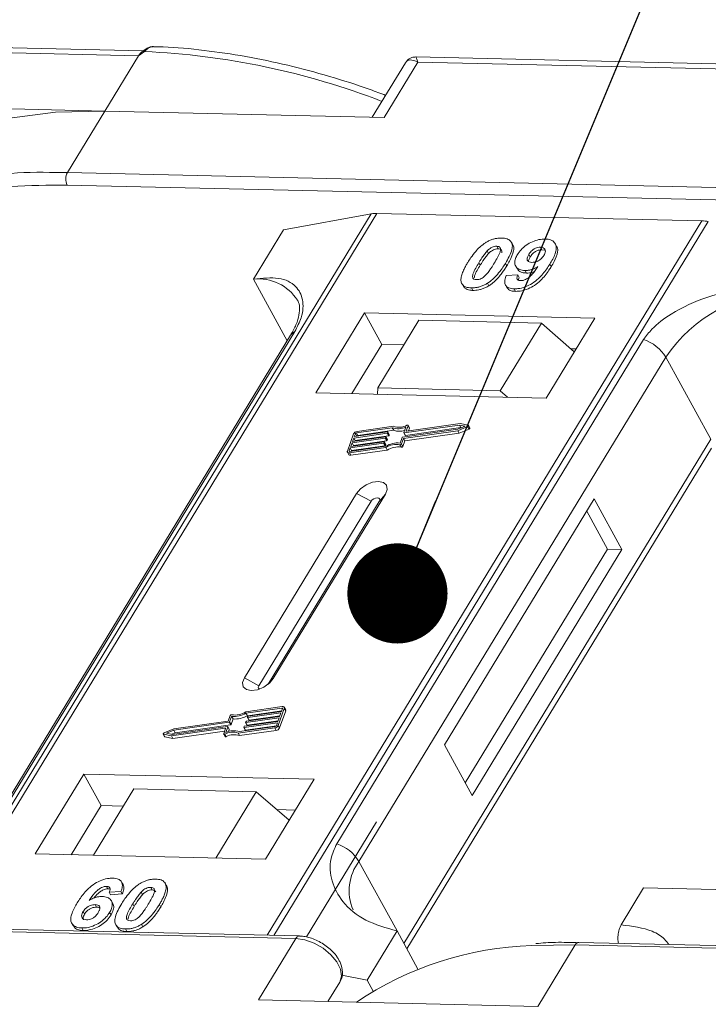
# Model space of a CAD drawing. Header units: millimetres. Extents: x 2205 to 3679, y 833 to 1866.
# Tile 66 of 86: x 3320 to 3355, y 1632 to 1682. Entities that reach past the tile are written whole.
import ezdxf

# ---------------------------------------------------------------- set-up
doc = ezdxf.new("R2010")
doc.units = ezdxf.units.MM
doc.linetypes.add('PHANTOM2', pattern=[31.75, 15.875, -3.175, 3.175, -3.175, 3.175, -3.175])
doc.styles.get("Standard").update_dxf_attribs({"font": '仿宋_GB2312.ttf', "width": 0.8})
doc.dimstyles.new('ISO-25.1', dxfattribs={"dimtxt": 6, "dimasz": 5, "dimexe": 3.5, "dimexo": 0.625, "dimgap": 1.5, "dimtad": 1, "dimtoh": 1, "dimtxsty": 'Standard', "dimcen": 2.5, "dimadec": 0, "dimazin": 0, "dimtfac": 1, "dimtmove": 0, "dimatfit": 3, "dimfxl": 0, "dimarcsym": 0})

msp = doc.modelspace()

# ---------------------------------------------------------------- linework, layer by layer
at = {"color": 7, "linetype": 'Continuous', "lineweight": 15}
for p, q in [((3326.341, 1679.986), (3291.804, 1680.778)), ((3291.901, 1680.518), (3326.084, 1679.734)), ((3326.084, 1679.734), (3324.404, 1676.972)), ((3326.383, 1679.945), (3326.084, 1679.734)), ((3372.651, 1678.923), (3339.931, 1679.674)), ((3339.402, 1679.376), (3337.752, 1676.666)), ((3338.347, 1676.652), (3340.028, 1679.414)), ((3340.028, 1679.414), (3372.772, 1678.663)), ((3324.404, 1676.972), (3310.46, 1677.292)), ((3322.536, 1673.903), (3324.404, 1676.972)), ((3324.404, 1676.972), (3338.347, 1676.652)), ((3322.536, 1673.903), (3321.648, 1673.909)), ((3356.719, 1673.119), (3322.536, 1673.903)), ((3322.522, 1673.281), (3356.705, 1672.497)), ((3337.7, 1671.847), (3316.02, 1636.217)), ((3316.289, 1636.211), (3337.986, 1671.868)), ((3333.323, 1671.041), (3337.7, 1671.847)), ((3337.986, 1671.868), (3354.202, 1671.496)), ((3354.202, 1671.496), (3332.506, 1635.839)), ((3332.838, 1635.831), (3354.519, 1671.461)), ((3333.323, 1671.041), (3331.829, 1668.586)), ((3344.759, 1670.298), (3344.69, 1670.424)), ((3346.947, 1670.233), (3346.878, 1670.359)), ((3343.49, 1669.994), (3343.559, 1669.868)), ((3343.961, 1670.228), (3344.03, 1670.101)), ((3346.216, 1670.051), (3346.147, 1670.177)), ((3346.216, 1670.051), (3346.343, 1670.026)), ((3343.068, 1669.403), (3343.137, 1669.277)), ((3344.46, 1669.242), (3344.391, 1669.368)), ((3345.561, 1669.818), (3345.63, 1669.692)), ((3344.907, 1669.238), (3344.976, 1669.112)), ((3345.373, 1669.014), (3345.442, 1668.888)), ((3346.683, 1669.212), (3346.614, 1669.338)), ((3331.829, 1668.586), (3333.511, 1665.511)), ((3343.504, 1668.384), (3343.573, 1668.258)), ((3344.432, 1668.76), (3345.016, 1668.799)), ((3345.016, 1668.799), (3345.085, 1668.673)), ((3342.272, 1668.287), (3342.341, 1668.161)), ((3342.697, 1668.15), (3342.766, 1668.024)), ((3344.396, 1668.294), (3344.465, 1668.168)), ((3344.83, 1668.101), (3344.899, 1667.975)), ((3337.36, 1666.903), (3334.932, 1662.914)), ((3348.853, 1666.64), (3337.36, 1666.903)), ((3337.36, 1666.903), (3338.222, 1665.327)), ((3340.082, 1666.53), (3338.028, 1663.154)), ((3346.188, 1666.39), (3340.082, 1666.53)), ((3346.425, 1662.65), (3348.853, 1666.64)), ((3318.576, 1640.802), (3333.889, 1665.967)), ((3344.133, 1663.014), (3346.188, 1666.39)), ((3346.188, 1666.39), (3347.832, 1664.962)), ((3333.675, 1665.781), (3318.362, 1640.615)), ((3351.293, 1665.568), (3335.98, 1640.402)), ((3338.222, 1665.327), (3336.728, 1662.872)), ((3339.335, 1665.302), (3338.222, 1665.327)), ((3347.919, 1665.105), (3347.661, 1665.111)), ((3337.088, 1639.525), (3352.401, 1664.691)), ((3354.643, 1660.593), (3352.401, 1664.691)), ((3338.028, 1663.154), (3338.004, 1662.843)), ((3344.133, 1663.014), (3338.028, 1663.154)), ((3344.502, 1662.694), (3344.133, 1663.014)), ((3334.932, 1662.914), (3346.425, 1662.65)), ((3338.752, 1661.165), (3336.964, 1660.911)), ((3338.806, 1661.24), (3336.99, 1660.982)), ((3337.033, 1660.785), (3338.821, 1661.039)), ((3338.821, 1661.039), (3338.752, 1661.165)), ((3339.265, 1660.699), (3342.025, 1661.091)), ((3339.309, 1660.638), (3342.018, 1661.022)), ((3339.325, 1660.926), (3339.424, 1661.2)), ((3342.101, 1661.304), (3339.342, 1660.912)), ((3339.411, 1660.786), (3342.17, 1661.177)), ((3339.442, 1661.01), (3339.535, 1661.267)), ((3339.45, 1660.996), (3339.442, 1661.01)), ((3342.145, 1661.377), (3339.459, 1660.996)), ((3339.603, 1661.159), (3339.534, 1661.285)), ((3339.535, 1661.267), (3339.603, 1661.141)), ((3339.556, 1661.01), (3339.603, 1661.141)), ((3342.018, 1661.022), (3342.51, 1661.23)), ((3342.087, 1660.896), (3342.018, 1661.022)), ((3342.025, 1661.091), (3342.386, 1661.243)), ((3342.087, 1660.896), (3342.579, 1661.104)), ((3342.386, 1661.243), (3342.101, 1661.304)), ((3342.17, 1661.177), (3342.101, 1661.304)), ((3342.533, 1661.295), (3342.145, 1661.377)), ((3342.17, 1661.177), (3342.21, 1661.169)), ((3342.51, 1661.23), (3342.579, 1661.104)), ((3342.618, 1661.158), (3342.549, 1661.285)), ((3336.814, 1660.856), (3336.508, 1660.005)), ((3338.4, 1660.643), (3336.74, 1660.408)), ((3336.766, 1660.479), (3338.426, 1660.714)), ((3336.829, 1660.656), (3336.766, 1660.479)), ((3336.809, 1660.282), (3338.469, 1660.517)), ((3338.49, 1660.892), (3336.829, 1660.656)), ((3336.898, 1660.53), (3336.829, 1660.656)), ((3336.855, 1660.727), (3338.515, 1660.963)), ((3336.906, 1660.869), (3336.855, 1660.727)), ((3336.886, 1660.496), (3336.898, 1660.53)), ((3336.898, 1660.53), (3338.559, 1660.766)), ((3336.974, 1660.744), (3336.906, 1660.869)), ((3336.964, 1660.911), (3337.033, 1660.785)), ((3338.469, 1660.517), (3338.4, 1660.643)), ((3338.442, 1660.7), (3338.43, 1660.664)), ((3338.499, 1660.538), (3338.43, 1660.664)), ((3338.511, 1660.583), (3338.442, 1660.709)), ((3338.511, 1660.574), (3338.442, 1660.7)), ((3338.559, 1660.766), (3338.49, 1660.892)), ((3338.499, 1660.538), (3338.511, 1660.574)), ((3338.532, 1660.948), (3338.519, 1660.913)), ((3338.588, 1660.787), (3338.519, 1660.913)), ((3338.6, 1660.831), (3338.531, 1660.957)), ((3338.601, 1660.822), (3338.532, 1660.948)), ((3338.588, 1660.787), (3338.601, 1660.822)), ((3339.138, 1660.404), (3339.236, 1660.678)), ((3339.21, 1660.363), (3339.309, 1660.638)), ((3339.279, 1660.237), (3339.378, 1660.512)), ((3339.378, 1660.512), (3339.309, 1660.638)), ((3339.325, 1660.917), (3339.394, 1660.791)), ((3354.643, 1660.593), (3339.33, 1635.428)), ((3339.411, 1660.786), (3339.342, 1660.912)), ((3339.378, 1660.512), (3342.087, 1660.896)), ((3336.651, 1660.159), (3336.6, 1660.018)), ((3336.6, 1660.018), (3336.616, 1659.989)), ((3336.608, 1659.918), (3338.424, 1660.176)), ((3336.633, 1659.989), (3338.421, 1660.242)), ((3338.311, 1660.395), (3336.651, 1660.159)), ((3336.72, 1660.033), (3336.651, 1660.159)), ((3336.676, 1660.23), (3338.337, 1660.466)), ((3336.74, 1660.408), (3336.676, 1660.23)), ((3336.677, 1659.792), (3338.493, 1660.05)), ((3336.708, 1659.999), (3336.72, 1660.033)), ((3336.72, 1660.033), (3338.38, 1660.269)), ((3336.809, 1660.282), (3336.74, 1660.408)), ((3336.797, 1660.247), (3336.809, 1660.282)), ((3338.38, 1660.269), (3338.311, 1660.395)), ((3338.353, 1660.452), (3338.34, 1660.416)), ((3338.409, 1660.29), (3338.34, 1660.416)), ((3338.422, 1660.335), (3338.353, 1660.461)), ((3338.353, 1660.452), (3338.422, 1660.326)), ((3338.409, 1660.29), (3338.422, 1660.326)), ((3338.493, 1660.05), (3338.424, 1660.176)), ((3339.133, 1660.322), (3339.202, 1660.196)), ((3339.279, 1660.237), (3339.21, 1660.363)), ((3339.473, 1635.167), (3354.676, 1660.153)), ((3336.51, 1659.95), (3336.579, 1659.824)), ((3336.677, 1659.792), (3336.608, 1659.918)), ((3336.972, 1657.888), (3331.37, 1648.681)), ((3332.807, 1648.648), (3338.409, 1657.855)), ((3336.972, 1657.888), (3337.693, 1657.498)), ((3338.409, 1657.855), (3338.102, 1657.488)), ((3348.824, 1657.616), (3341.355, 1645.34)), ((3350.204, 1655.094), (3348.824, 1657.616)), ((3337.693, 1657.498), (3332.09, 1648.291)), ((3332.55, 1648.364), (3338.102, 1657.488)), ((3349.486, 1655.111), (3348.451, 1657.002)), ((3342.389, 1643.448), (3349.486, 1655.111)), ((3342.734, 1642.818), (3350.204, 1655.094)), ((3350.204, 1655.094), (3349.486, 1655.111)), ((3332.09, 1648.291), (3331.37, 1648.681)), ((3332.807, 1648.648), (3332.618, 1648.422)), ((3333.263, 1647.248), (3331.446, 1646.99)), ((3330.66, 1646.802), (3330.562, 1646.527)), ((3330.733, 1646.761), (3330.634, 1646.487)), ((3330.802, 1646.635), (3330.733, 1646.761)), ((3333.237, 1647.177), (3331.449, 1646.923)), ((3331.518, 1646.797), (3331.449, 1646.923)), ((3331.47, 1646.522), (3333.13, 1646.758)), ((3331.517, 1646.714), (3331.53, 1646.749)), ((3331.518, 1646.797), (3333.232, 1647.04)), ((3333.194, 1646.935), (3331.534, 1646.699)), ((3331.559, 1646.77), (3333.219, 1647.006)), ((3331.603, 1646.573), (3333.143, 1646.792)), ((3333.056, 1646.31), (3333.362, 1647.161)), ((3333.125, 1646.183), (3333.431, 1647.035)), ((3333.13, 1646.758), (3333.194, 1646.935)), ((3333.219, 1647.006), (3333.27, 1647.148)), ((3333.264, 1647.129), (3333.237, 1647.177)), ((3333.43, 1647.09), (3333.361, 1647.216)), ((3333.362, 1647.161), (3333.431, 1647.035)), ((3327.769, 1645.862), (3330.529, 1646.254)), ((3330.605, 1646.466), (3327.846, 1646.074)), ((3330.562, 1646.527), (3327.852, 1646.143)), ((3327.915, 1645.948), (3330.674, 1646.34)), ((3330.614, 1646.122), (3330.545, 1646.248)), ((3330.674, 1646.34), (3330.605, 1646.466)), ((3330.703, 1646.361), (3330.634, 1646.487)), ((3330.703, 1646.361), (3330.802, 1646.635)), ((3331.118, 1646.001), (3332.906, 1646.255)), ((3331.339, 1646.217), (3331.352, 1646.253)), ((3333.016, 1646.438), (3331.355, 1646.203)), ((3331.381, 1646.274), (3333.041, 1646.509)), ((3331.424, 1646.077), (3332.964, 1646.295)), ((3331.428, 1646.465), (3331.441, 1646.501)), ((3331.428, 1646.456), (3331.497, 1646.33)), ((3333.105, 1646.687), (3331.445, 1646.451)), ((3331.513, 1646.325), (3331.445, 1646.451)), ((3331.513, 1646.325), (3333.053, 1646.543)), ((3331.517, 1646.704), (3331.586, 1646.578)), ((3331.603, 1646.573), (3331.534, 1646.699)), ((3332.965, 1646.297), (3333.016, 1646.438)), ((3333.041, 1646.509), (3333.105, 1646.687)), ((3333.125, 1646.183), (3333.056, 1646.31)), ((3327.322, 1645.881), (3327.39, 1645.755)), ((3327.337, 1645.87), (3327.725, 1645.788)), ((3327.406, 1645.744), (3327.337, 1645.87)), ((3327.852, 1646.143), (3327.361, 1645.936)), ((3327.846, 1646.074), (3327.484, 1645.922)), ((3327.484, 1645.922), (3327.769, 1645.862)), ((3327.725, 1645.788), (3330.411, 1646.17)), ((3327.794, 1645.662), (3327.725, 1645.788)), ((3327.729, 1645.87), (3327.915, 1645.948)), ((3327.794, 1645.662), (3330.383, 1646.03)), ((3327.915, 1645.948), (3327.846, 1646.074)), ((3330.428, 1646.155), (3330.336, 1645.898)), ((3330.336, 1645.88), (3330.405, 1645.754)), ((3330.459, 1645.75), (3330.39, 1645.876)), ((3330.425, 1646.146), (3330.411, 1646.17)), ((3330.545, 1646.239), (3330.447, 1645.965)), ((3330.614, 1646.113), (3330.545, 1646.239)), ((3330.576, 1646.008), (3330.614, 1646.113)), ((3331.064, 1645.926), (3332.881, 1646.184)), ((3331.133, 1645.8), (3331.064, 1645.926)), ((3331.133, 1645.8), (3332.95, 1646.058)), ((3331.339, 1646.208), (3331.408, 1646.082)), ((3331.424, 1646.077), (3331.355, 1646.203)), ((3332.881, 1646.184), (3332.95, 1646.058)), ((3327.406, 1645.744), (3327.794, 1645.662)), ((3341.355, 1645.34), (3342.734, 1642.818)), ((3323.354, 1643.886), (3320.926, 1639.896)), ((3334.847, 1643.622), (3323.354, 1643.886)), ((3323.354, 1643.886), (3324.216, 1642.31)), ((3332.419, 1639.633), (3334.847, 1643.622)), ((3325.852, 1643.144), (3323.835, 1639.829)), ((3325.852, 1643.144), (3331.958, 1643.004)), ((3329.941, 1639.689), (3331.958, 1643.004)), ((3331.958, 1643.004), (3333.602, 1641.577)), ((3324.216, 1642.31), (3322.722, 1639.855)), ((3325.329, 1642.284), (3324.216, 1642.31)), ((3333.913, 1642.087), (3332.989, 1642.109)), ((3337.96, 1641.496), (3334.468, 1635.757)), ((3320.926, 1639.896), (3332.419, 1639.633)), ((3337.088, 1639.525), (3338.985, 1636.059)), ((3325.313, 1638.368), (3325.244, 1638.494)), ((3327.375, 1638.49), (3327.368, 1638.501)), ((3324.491, 1638.279), (3324.56, 1638.153)), ((3325.209, 1638.028), (3324.625, 1637.989)), ((3324.625, 1637.989), (3324.694, 1637.863)), ((3324.694, 1637.863), (3325.278, 1637.902)), ((3325.209, 1638.028), (3325.278, 1637.902)), ((3326.292, 1637.869), (3326.223, 1637.995)), ((3326.694, 1638.229), (3326.763, 1638.103)), ((3327.447, 1638.371), (3327.516, 1638.244)), ((3350.17, 1636.357), (3351.291, 1638.198)), ((3351.291, 1638.198), (3358.275, 1638.038)), ((3324.803, 1637.421), (3324.734, 1637.547)), ((3325.799, 1637.402), (3325.868, 1637.276)), ((3323.327, 1637.022), (3323.396, 1636.896)), ((3323.926, 1637.367), (3323.995, 1637.241)), ((3324.647, 1636.981), (3324.716, 1636.855)), ((3327.126, 1637.372), (3327.195, 1637.246)), ((3299.753, 1636.461), (3333.937, 1635.677)), ((3334.119, 1635.802), (3299.936, 1636.586)), ((3322.762, 1636.431), (3322.831, 1636.305)), ((3323.256, 1636.201), (3323.325, 1636.075)), ((3324.949, 1636.365), (3325.018, 1636.239)), ((3325.43, 1636.151), (3325.499, 1636.025)), ((3326.237, 1636.386), (3326.306, 1636.26)), ((3338.985, 1636.059), (3337.491, 1633.604)), ((3338.985, 1636.059), (3340.027, 1634.154)), ((3333.937, 1635.677), (3332.069, 1632.608)), ((3367.128, 1635.044), (3348.063, 1635.482)), ((3345.721, 1635.319), (3347.88, 1635.357)), ((3346.013, 1632.288), (3347.88, 1635.357)), ((3347.88, 1635.357), (3367.037, 1634.918)), ((3336.13, 1633.501), (3335.538, 1632.528)), ((3335.538, 1632.528), (3336.13, 1633.501)), ((3336.228, 1633.845), (3337.491, 1633.604)), ((3337.491, 1633.604), (3337.79, 1633.056)), ((3332.069, 1632.608), (3346.013, 1632.288))]:
    msp.add_line(p, q, dxfattribs=at)
at = {"color": 7, "linetype": 'Continuous', "lineweight": 15, "flags": 128}
for points in [[(3326.383, 1679.945), (3326.367, 1679.955), (3326.352, 1679.962), (3326.339, 1679.967), (3326.327, 1679.969), (3326.318, 1679.969), (3326.311, 1679.965), (3326.306, 1679.959), (3326.303, 1679.95)], [(3324.404, 1676.972), (3321.952, 1676.914), (3319.653, 1676.625), (3317.533, 1676.109), (3315.615, 1675.371), (3313.92, 1674.419), (3312.466, 1673.263), (3311.27, 1671.917), (3311.09, 1671.666)], [(3339.459, 1660.996), (3339.455, 1660.995), (3339.451, 1660.996), (3339.447, 1660.997), (3339.445, 1660.999), (3339.443, 1661.001), (3339.442, 1661.004), (3339.442, 1661.007), (3339.442, 1661.01)], [(3339.48, 1661.29), (3339.492, 1661.294), (3339.504, 1661.296), (3339.515, 1661.296), (3339.524, 1661.294), (3339.531, 1661.289), (3339.535, 1661.283), (3339.536, 1661.275), (3339.535, 1661.267)], [(3342.533, 1661.295), (3342.543, 1661.291), (3342.549, 1661.285), (3342.551, 1661.276), (3342.549, 1661.266), (3342.544, 1661.256), (3342.535, 1661.246), (3342.523, 1661.237), (3342.51, 1661.23)], [(3342.579, 1661.104), (3342.592, 1661.111), (3342.604, 1661.119), (3342.613, 1661.13), (3342.618, 1661.14), (3342.62, 1661.15), (3342.618, 1661.158)], [(3338.426, 1660.714), (3338.43, 1660.715), (3338.434, 1660.714), (3338.437, 1660.713), (3338.44, 1660.711), (3338.442, 1660.709), (3338.443, 1660.706), (3338.443, 1660.703), (3338.442, 1660.7)], [(3338.515, 1660.963), (3338.519, 1660.963), (3338.523, 1660.963), (3338.527, 1660.961), (3338.529, 1660.96), (3338.531, 1660.957), (3338.532, 1660.955), (3338.532, 1660.952), (3338.532, 1660.948)], [(3339.342, 1660.912), (3339.337, 1660.911), (3339.333, 1660.912), (3339.33, 1660.913), (3339.327, 1660.915), (3339.326, 1660.917), (3339.325, 1660.92), (3339.324, 1660.923), (3339.325, 1660.926)], [(3336.608, 1659.918), (3336.581, 1659.916), (3336.558, 1659.918), (3336.538, 1659.925), (3336.522, 1659.935), (3336.51, 1659.949), (3336.504, 1659.965), (3336.504, 1659.984), (3336.508, 1660.005)], [(3336.6, 1660.018), (3336.598, 1660.011), (3336.599, 1660.005), (3336.601, 1659.999), (3336.604, 1659.994), (3336.61, 1659.991), (3336.616, 1659.989), (3336.624, 1659.988), (3336.633, 1659.989)], [(3338.337, 1660.466), (3338.341, 1660.466), (3338.345, 1660.466), (3338.348, 1660.465), (3338.351, 1660.463), (3338.353, 1660.461), (3338.354, 1660.458), (3338.354, 1660.455), (3338.353, 1660.452)], [(3338.409, 1657.855), (3338.497, 1658.091), (3338.463, 1658.294), (3338.31, 1658.432), (3338.064, 1658.485), (3337.761, 1658.445), (3337.447, 1658.317), (3337.17, 1658.122), (3336.972, 1657.888)], [(3338.102, 1657.488), (3338.127, 1657.556), (3338.117, 1657.614), (3338.074, 1657.653), (3338.004, 1657.668), (3337.917, 1657.657), (3337.828, 1657.62), (3337.749, 1657.564), (3337.693, 1657.498)], [(3331.37, 1648.681), (3331.282, 1648.445), (3331.316, 1648.242), (3331.468, 1648.104), (3331.715, 1648.051), (3332.018, 1648.091), (3332.332, 1648.219), (3332.609, 1648.414), (3332.807, 1648.648)], [(3332.09, 1648.291), (3332.065, 1648.224), (3332.075, 1648.166), (3332.119, 1648.126), (3332.123, 1648.124)], [(3333.263, 1647.248), (3333.289, 1647.249), (3333.312, 1647.247), (3333.333, 1647.24), (3333.349, 1647.23), (3333.36, 1647.217), (3333.366, 1647.2), (3333.367, 1647.181), (3333.362, 1647.161)], [(3333.27, 1647.148), (3333.272, 1647.154), (3333.272, 1647.161), (3333.27, 1647.166), (3333.266, 1647.171), (3333.261, 1647.174), (3333.254, 1647.176), (3333.246, 1647.177), (3333.237, 1647.177)], [(3330.529, 1646.254), (3330.533, 1646.254), (3330.537, 1646.253), (3330.54, 1646.252), (3330.543, 1646.251), (3330.545, 1646.248), (3330.546, 1646.246), (3330.546, 1646.242), (3330.545, 1646.239)], [(3331.445, 1646.451), (3331.44, 1646.451), (3331.436, 1646.451), (3331.433, 1646.452), (3331.43, 1646.454), (3331.428, 1646.456), (3331.427, 1646.459), (3331.427, 1646.462), (3331.428, 1646.465)], [(3331.534, 1646.699), (3331.529, 1646.699), (3331.525, 1646.699), (3331.522, 1646.7), (3331.519, 1646.702), (3331.517, 1646.704), (3331.516, 1646.707), (3331.516, 1646.71), (3331.517, 1646.714)], [(3327.337, 1645.87), (3327.328, 1645.874), (3327.322, 1645.881), (3327.319, 1645.889), (3327.321, 1645.899), (3327.327, 1645.91), (3327.336, 1645.92), (3327.347, 1645.929), (3327.361, 1645.936)], [(3330.39, 1645.876), (3330.378, 1645.871), (3330.366, 1645.869), (3330.356, 1645.869), (3330.346, 1645.872), (3330.34, 1645.876), (3330.335, 1645.882), (3330.334, 1645.89), (3330.336, 1645.898)], [(3330.405, 1645.754), (3330.409, 1645.75), (3330.415, 1645.745), (3330.424, 1645.743), (3330.435, 1645.743), (3330.447, 1645.745), (3330.459, 1645.75)], [(3330.411, 1646.17), (3330.416, 1646.17), (3330.42, 1646.169), (3330.423, 1646.168), (3330.426, 1646.167), (3330.428, 1646.164), (3330.429, 1646.162), (3330.429, 1646.158), (3330.428, 1646.155)], [(3331.355, 1646.203), (3331.351, 1646.202), (3331.347, 1646.203), (3331.344, 1646.204), (3331.341, 1646.206), (3331.339, 1646.208), (3331.338, 1646.211), (3331.338, 1646.214), (3331.339, 1646.217)], [(3333.937, 1635.677), (3334.383, 1635.613), (3334.851, 1635.446), (3335.299, 1635.191), (3335.69, 1634.868), (3335.988, 1634.507), (3336.17, 1634.138), (3336.218, 1633.793), (3336.13, 1633.501)]]:
    msp.add_lwpolyline(points, dxfattribs=at)
at = {"color": 7, "linetype": 'Continuous', "lineweight": 15}
for centre, radius, start, end in [((3324.688, 1642.377), 37.606, 68.8867, 87.4164), ((3321.1, 1656.732), 17.186, 88.173, 122.2769), ((3323.129, 1673.578), 0.676, 151.2883, 206.0774), ((3337.946, 1670.464), 1.404, 88.3644, 100.0749), ((3354.15, 1669.573), 1.923, 78.9596, 88.4511), ((3332.069, 1666.278), 2.32, 32.7281, 95.9449), ((3358.574, 1660.539), 7.439, 91.2925, 146.0732), ((3334.087, 1665.524), 0.486, 114.0472, 148.0355), ((3350.651, 1663.619), 2.052, 31.4947, 71.765), ((3339.043, 1662.024), 0.907, 251.2927, 294.8085), ((3339.088, 1662.008), 0.819, 249.8549, 298.6145), ((3339.103, 1661.841), 0.85, 250.6487, 287.8017), ((3339.584, 1661.149), 0.0214, 336.1246, 26.8104), ((3337.019, 1660.755), 0.229, 97.4207, 153.8527), ((3336.974, 1660.835), 0.0762, 97.4207, 153.8527), ((3337.043, 1660.708), 0.0769, 97.5763, 152.4403), ((3338.395, 1660.681), 0.0381, 277.4207, 333.8527), ((3338.464, 1660.555), 0.0381, 277.4207, 333.8527), ((3338.485, 1660.929), 0.0381, 277.4207, 333.8527), ((3338.501, 1660.578), 0.011, 336.9348, 26.0002), ((3338.554, 1660.803), 0.0381, 277.4207, 333.8527), ((3338.59, 1660.826), 0.011, 336.9348, 26.0002), ((3339.27, 1660.661), 0.0381, 97.4207, 153.8527), ((3339.406, 1660.8), 0.0149, 216.6597, 287.1115), ((3338.306, 1660.433), 0.0381, 277.4207, 333.8527), ((3338.375, 1660.307), 0.0381, 277.4207, 333.8527), ((3339.024, 1659.236), 1.173, 84.4424, 120.9301), ((3338.412, 1660.33), 0.011, 336.9348, 26.0002), ((3338.967, 1659.339), 0.998, 80.3986, 122.9491), ((3339.036, 1659.212), 0.998, 80.3986, 122.9491), ((3339.144, 1660.395), 0.0736, 261.7629, 334.647), ((3339.213, 1660.269), 0.0736, 261.7629, 334.647), ((3336.65, 1659.877), 0.0892, 216.6597, 287.1115), ((3330.727, 1646.77), 0.0736, 81.7629, 154.647), ((3330.846, 1647.929), 1.173, 264.4424, 300.9301), ((3330.904, 1647.827), 0.998, 260.3986, 302.9491), ((3330.915, 1647.803), 1.173, 264.4424, 300.9301), ((3331.564, 1646.732), 0.0381, 97.4207, 153.8527), ((3333.37, 1647.061), 0.0661, 336.9348, 26.0002), ((3330.6, 1646.504), 0.0381, 277.4207, 333.8527), ((3330.669, 1646.378), 0.0381, 277.4207, 333.8527), ((3331.386, 1646.236), 0.0381, 97.4207, 153.8527), ((3331.475, 1646.484), 0.0381, 97.4207, 153.8527), ((3331.509, 1646.339), 0.0149, 216.6597, 287.1115), ((3331.598, 1646.587), 0.0149, 216.6597, 287.1115), ((3332.851, 1646.41), 0.229, 277.4207, 333.8527), ((3332.896, 1646.33), 0.0762, 277.4207, 333.8527), ((3327.409, 1645.765), 0.0212, 210.2186, 262.8226), ((3330.782, 1645.157), 0.819, 69.8549, 118.6145), ((3330.827, 1645.141), 0.907, 71.2927, 114.8085), ((3330.851, 1645.031), 0.819, 69.8549, 118.6145), ((3330.604, 1646.117), 0.011, 336.9348, 26.0002), ((3331.42, 1646.091), 0.0149, 216.6597, 287.1115), ((3332.92, 1646.284), 0.229, 277.4207, 333.8527), ((3335.338, 1638.453), 2.052, 31.4947, 71.765), ((3339.034, 1638.062), 2.434, 143.0587, 202.974), ((3334.129, 1635.592), 0.21, 92.0598, 156.0028), ((3348.08, 1635.261), 0.221, 94.3757, 154.3004), ((3346.189, 1618.854), 16.472, 91.6287, 124.0831)]:
    msp.add_arc(centre, radius, start, end, dxfattribs=at)
at = {"color": 3, "linetype": 'PHANTOM2', "lineweight": 9, "ltscale": 1.030123}
msp.add_spline([(3367.079, 1689.862), (3377.651, 1655.625), (3353.987, 1610.814), (3364.56, 1576.577)], degree=3, dxfattribs=at)
at = {"color": 7, "linetype": 'Continuous', "lineweight": 15}
for points, knots in [([(3326.798, 1680.187), (3326.755, 1680.185), (3326.66, 1680.178), (3326.491, 1680.105), (3326.379, 1680.018), (3326.311, 1679.965)], [0, 0, 0, 0, 0.249637, 0.538323, 1, 1, 1, 1]), ([(3326.839, 1680.188), (3326.835, 1680.189), (3326.795, 1680.201), (3326.715, 1680.177), (3326.601, 1680.129), (3326.491, 1680.047), (3326.417, 1679.977), (3326.383, 1679.945)], [0, 0, 0, 0, 0.033044, 0.285426, 0.531875, 0.785768, 1, 1, 1, 1]), ([(3338.416, 1677.756), (3338.161, 1677.854), (3337.226, 1678.211), (3335.592, 1678.723), (3333.516, 1679.282), (3331.423, 1679.72), (3329.348, 1680.019), (3327.812, 1680.171), (3326.997, 1680.177), (3326.839, 1680.178)], [0, 0, 0, 0, 0.064257, 0.235538, 0.411454, 0.590698, 0.772379, 0.955884, 1, 1, 1, 1]), ([(3326.318, 1679.969), (3326.304, 1679.959), (3326.279, 1679.941), (3326.254, 1679.921), (3326.241, 1679.912)], [0, 0, 0, 0, 0.518796, 1, 1, 1, 1]), ([(3339.929, 1679.674), (3339.864, 1679.67), (3339.755, 1679.664), (3339.571, 1679.579), (3339.487, 1679.482), (3339.441, 1679.43)], [0, 0, 0, 0, 0.389383, 0.666862, 1, 1, 1, 1]), ([(3339.93, 1679.668), (3339.93, 1679.67), (3339.929, 1679.694), (3339.952, 1679.611), (3340.002, 1679.48), (3340.028, 1679.414)], [0, 0, 0, 0, 0.044603, 0.521109, 1, 1, 1, 1]), ([(3340.028, 1679.414), (3339.888, 1679.471), (3339.672, 1679.558), (3339.477, 1679.49), (3339.406, 1679.377), (3339.374, 1679.325)], [0, 0, 0, 0, 0.498413, 0.772928, 1, 1, 1, 1]), ([(3312.211, 1670.736), (3312.434, 1670.894), (3313.143, 1671.399), (3314.731, 1672.122), (3316.987, 1672.828), (3319.651, 1673.257), (3321.575, 1673.273), (3322.522, 1673.281)], [0, 0, 0, 0, 0.088375, 0.281114, 0.527622, 0.767417, 1, 1, 1, 1]), ([(3342.515, 1669.416), (3342.567, 1669.498), (3342.684, 1669.684), (3342.933, 1670.008), (3343.192, 1670.264), (3343.383, 1670.389), (3343.404, 1670.402)], [0, 0, 0, 0, 0.236731, 0.537555, 0.949668, 1, 1, 1, 1]), ([(3343.404, 1670.402), (3343.454, 1670.432), (3343.557, 1670.494), (3343.722, 1670.562), (3343.888, 1670.61), (3344.024, 1670.63), (3344.131, 1670.637), (3344.184, 1670.637), (3344.21, 1670.637)], [0, 0, 0, 0, 0.193776, 0.3936, 0.587864, 0.788908, 0.894169, 1, 1, 1, 1]), ([(3344.21, 1670.637), (3344.304, 1670.628), (3344.492, 1670.611), (3344.671, 1670.484), (3344.756, 1670.299), (3344.712, 1669.926), (3344.527, 1669.605), (3344.391, 1669.368)], [0, 0, 0, 0, 0.147566, 0.296688, 0.431278, 0.580404, 1, 1, 1, 1]), ([(3344.994, 1669.807), (3345.05, 1669.889), (3345.162, 1670.055), (3345.424, 1670.285), (3345.735, 1670.462), (3346.074, 1670.575), (3346.279, 1670.583), (3346.385, 1670.587)], [0, 0, 0, 0, 0.197927, 0.397728, 0.597413, 0.790584, 1, 1, 1, 1]), ([(3346.385, 1670.587), (3346.478, 1670.578), (3346.665, 1670.561), (3346.849, 1670.43), (3346.944, 1670.238), (3346.917, 1669.906), (3346.766, 1669.593), (3346.636, 1669.375), (3346.614, 1669.338)], [0, 0, 0, 0, 0.148288, 0.297745, 0.443713, 0.607791, 0.934708, 1, 1, 1, 1]), ([(3343.068, 1669.403), (3343.093, 1669.444), (3343.144, 1669.526), (3343.215, 1669.637), (3343.283, 1669.736), (3343.346, 1669.822), (3343.412, 1669.909), (3343.464, 1669.966), (3343.49, 1669.994)], [0, 0, 0, 0, 0.205942, 0.411959, 0.558149, 0.704502, 0.851801, 1, 1, 1, 1]), ([(3343.137, 1669.277), (3343.162, 1669.318), (3343.213, 1669.4), (3343.284, 1669.511), (3343.352, 1669.609), (3343.415, 1669.696), (3343.481, 1669.783), (3343.533, 1669.84), (3343.559, 1669.868)], [0, 0, 0, 0, 0.205942, 0.411959, 0.558149, 0.704502, 0.851801, 1, 1, 1, 1]), ([(3343.49, 1669.994), (3343.532, 1670.036), (3343.602, 1670.104), (3343.726, 1670.18), (3343.84, 1670.218), (3343.917, 1670.227), (3343.957, 1670.227), (3343.961, 1670.228)], [0, 0, 0, 0, 0.3348035, 0.5425606, 0.750382, 0.9707212, 1, 1, 1, 1]), ([(3343.559, 1669.868), (3343.601, 1669.91), (3343.671, 1669.978), (3343.795, 1670.054), (3343.909, 1670.092), (3343.986, 1670.101), (3344.026, 1670.101), (3344.03, 1670.101)], [0, 0, 0, 0, 0.334804, 0.542561, 0.750382, 0.970721, 1, 1, 1, 1]), ([(3343.961, 1670.228), (3344, 1670.223), (3344.07, 1670.215), (3344.136, 1670.166), (3344.162, 1670.074), (3344.128, 1669.904), (3344.006, 1669.662), (3343.897, 1669.478), (3343.841, 1669.386)], [0, 0, 0, 0, 0.104614, 0.188814, 0.273512, 0.444127, 0.719481, 1, 1, 1, 1]), ([(3344.03, 1670.101), (3344.069, 1670.097), (3344.139, 1670.089), (3344.204, 1670.04), (3344.227, 1669.973), (3344.215, 1669.919), (3344.209, 1669.893)], [0, 0, 0, 0, 0.293658, 0.530016, 0.767769, 1, 1, 1, 1]), ([(3344.46, 1669.242), (3344.508, 1669.324), (3344.658, 1669.579), (3344.803, 1669.917), (3344.826, 1670.195), (3344.764, 1670.27), (3344.747, 1670.291)], [0, 0, 0, 0, 0.220552, 0.687786, 0.91457, 1, 1, 1, 1]), ([(3345.561, 1669.818), (3345.597, 1669.871), (3345.653, 1669.956), (3345.773, 1670.065), (3345.892, 1670.129), (3346.022, 1670.172), (3346.102, 1670.175), (3346.147, 1670.177)], [0, 0, 0, 0, 0.2913202, 0.4655393, 0.6416315, 0.798664, 1, 1, 1, 1]), ([(3345.63, 1669.692), (3345.666, 1669.745), (3345.722, 1669.83), (3345.842, 1669.939), (3345.961, 1670.003), (3346.091, 1670.046), (3346.171, 1670.049), (3346.216, 1670.051)], [0, 0, 0, 0, 0.29132, 0.465539, 0.641632, 0.798664, 1, 1, 1, 1]), ([(3346.147, 1670.177), (3346.193, 1670.172), (3346.286, 1670.161), (3346.367, 1670.086), (3346.401, 1669.987), (3346.374, 1669.874), (3346.333, 1669.8), (3346.314, 1669.766)], [0, 0, 0, 0, 0.207955, 0.420406, 0.62732, 0.827707, 1, 1, 1, 1]), ([(3346.683, 1669.212), (3346.731, 1669.294), (3346.876, 1669.542), (3347.004, 1669.875), (3347.012, 1670.139), (3346.949, 1670.211), (3346.936, 1670.226)], [0, 0, 0, 0, 0.2271221, 0.6848597, 0.9348975, 1, 1, 1, 1]), ([(3342.194, 1668.417), (3342.186, 1668.451), (3342.169, 1668.52), (3342.18, 1668.667), (3342.23, 1668.857), (3342.321, 1669.065), (3342.418, 1669.252), (3342.483, 1669.361), (3342.515, 1669.416)], [0, 0, 0, 0, 0.1184406, 0.2393457, 0.4595932, 0.6849248, 0.8422399, 1, 1, 1, 1]), ([(3342.946, 1668.559), (3342.9, 1668.565), (3342.826, 1668.575), (3342.767, 1668.631), (3342.749, 1668.727), (3342.785, 1668.897), (3342.91, 1669.137), (3343.015, 1669.314), (3343.068, 1669.403)], [0, 0, 0, 0, 0.1253702, 0.2022903, 0.2791788, 0.4647576, 0.7305818, 1, 1, 1, 1]), ([(3343.841, 1669.386), (3343.816, 1669.345), (3343.766, 1669.263), (3343.694, 1669.152), (3343.626, 1669.053), (3343.563, 1668.966), (3343.496, 1668.878), (3343.444, 1668.821), (3343.418, 1668.793)], [0, 0, 0, 0, 0.20527, 0.410616, 0.55715, 0.703844, 0.851471, 1, 1, 1, 1]), ([(3344.391, 1669.368), (3344.339, 1669.286), (3344.222, 1669.1), (3343.978, 1668.783), (3343.722, 1668.527), (3343.532, 1668.403), (3343.504, 1668.384)], [0, 0, 0, 0, 0.237281, 0.538591, 0.932677, 1, 1, 1, 1]), ([(3345.373, 1669.014), (3345.28, 1669.024), (3345.094, 1669.044), (3344.922, 1669.182), (3344.845, 1669.374), (3344.877, 1669.594), (3344.959, 1669.743), (3344.994, 1669.807)], [0, 0, 0, 0, 0.210189, 0.421773, 0.623603, 0.837034, 1, 1, 1, 1]), ([(3345.715, 1669.421), (3345.669, 1669.426), (3345.582, 1669.435), (3345.5, 1669.495), (3345.469, 1669.577), (3345.49, 1669.69), (3345.535, 1669.77), (3345.561, 1669.818)], [0, 0, 0, 0, 0.2139369, 0.3980753, 0.5830907, 0.7516657, 1, 1, 1, 1]), ([(3345.548, 1669.471), (3345.551, 1669.497), (3345.558, 1669.567), (3345.602, 1669.644), (3345.63, 1669.692)], [0, 0, 0, 0, 0.366323, 1, 1, 1, 1]), ([(3346.314, 1669.766), (3346.281, 1669.717), (3346.226, 1669.635), (3346.1, 1669.533), (3345.973, 1669.468), (3345.838, 1669.425), (3345.756, 1669.423), (3345.715, 1669.421)], [0, 0, 0, 0, 0.2673945, 0.4472142, 0.6271221, 0.8130653, 1, 1, 1, 1]), ([(3342.839, 1668.645), (3342.843, 1668.678), (3342.858, 1668.794), (3342.982, 1669.011), (3343.085, 1669.188), (3343.137, 1669.277)], [0, 0, 0, 0, 0.166989, 0.580698, 1, 1, 1, 1]), ([(3343.573, 1668.258), (3343.622, 1668.291), (3343.719, 1668.357), (3343.882, 1668.496), (3344.055, 1668.674), (3344.216, 1668.875), (3344.35, 1669.065), (3344.423, 1669.183), (3344.46, 1669.242)], [0, 0, 0, 0, 0.118595, 0.239509, 0.447458, 0.659935, 0.829685, 1, 1, 1, 1]), ([(3346.614, 1669.338), (3346.562, 1669.257), (3346.406, 1669.01), (3346.133, 1668.671), (3345.743, 1668.363), (3345.381, 1668.183), (3345.064, 1668.105), (3344.893, 1668.102), (3344.83, 1668.101)], [0, 0, 0, 0, 0.1423372, 0.4291269, 0.5899433, 0.7512055, 0.9098946, 1, 1, 1, 1]), ([(3344.899, 1667.975), (3345, 1667.979), (3345.202, 1667.987), (3345.537, 1668.096), (3345.867, 1668.274), (3346.244, 1668.589), (3346.498, 1668.917), (3346.645, 1669.152), (3346.683, 1669.212)], [0, 0, 0, 0, 0.14324, 0.28761, 0.430449, 0.591135, 0.89544, 1, 1, 1, 1]), ([(3344.988, 1669.119), (3345.001, 1669.089), (3345.043, 1668.994), (3345.204, 1668.909), (3345.371, 1668.894), (3345.442, 1668.888)], [0, 0, 0, 0, 0.20752, 0.66568, 1, 1, 1, 1]), ([(3345.15, 1668.509), (3345.191, 1668.511), (3345.273, 1668.516), (3345.419, 1668.574), (3345.584, 1668.676), (3345.797, 1668.897), (3345.928, 1669.081), (3346.017, 1669.208)], [0, 0, 0, 0, 0.112015, 0.224355, 0.367768, 0.565827, 1, 1, 1, 1]), ([(3346.017, 1669.208), (3345.966, 1669.179), (3345.861, 1669.12), (3345.722, 1669.068), (3345.612, 1669.038), (3345.531, 1669.023), (3345.45, 1669.015), (3345.399, 1669.014), (3345.373, 1669.014)], [0, 0, 0, 0, 0.243491, 0.496266, 0.61821, 0.741704, 0.870158, 1, 1, 1, 1]), ([(3345.442, 1668.888), (3345.491, 1668.889), (3345.592, 1668.891), (3345.724, 1668.921), (3345.802, 1668.948), (3345.824, 1668.955)], [0, 0, 0, 0, 0.409454, 0.83528, 1, 1, 1, 1]), ([(3333.889, 1665.967), (3334.007, 1666.202), (3334.308, 1666.802), (3334.321, 1667.597), (3333.966, 1668.301), (3333.151, 1668.717), (3332.268, 1668.629), (3331.829, 1668.586)], [0, 0, 0, 0, 0.125713, 0.321276, 0.524466, 0.763484, 1, 1, 1, 1]), ([(3342.697, 1668.15), (3342.65, 1668.153), (3342.555, 1668.158), (3342.429, 1668.188), (3342.322, 1668.239), (3342.254, 1668.302), (3342.214, 1668.363), (3342.2, 1668.399), (3342.194, 1668.417)], [0, 0, 0, 0, 0.192635, 0.388697, 0.582015, 0.783044, 0.890959, 1, 1, 1, 1]), ([(3343.504, 1668.384), (3343.453, 1668.354), (3343.351, 1668.293), (3343.186, 1668.225), (3343.02, 1668.177), (3342.884, 1668.157), (3342.777, 1668.15), (3342.724, 1668.15), (3342.697, 1668.15)], [0, 0, 0, 0, 0.193769, 0.393564, 0.587886, 0.789131, 0.894283, 1, 1, 1, 1]), ([(3343.418, 1668.793), (3343.376, 1668.751), (3343.307, 1668.683), (3343.183, 1668.608), (3343.071, 1668.569), (3342.993, 1668.56), (3342.953, 1668.559), (3342.946, 1668.559)], [0, 0, 0, 0, 0.333678, 0.540413, 0.747264, 0.961209, 1, 1, 1, 1]), ([(3344.83, 1668.101), (3344.737, 1668.11), (3344.568, 1668.127), (3344.411, 1668.243), (3344.341, 1668.419), (3344.37, 1668.604), (3344.419, 1668.727), (3344.432, 1668.76)], [0, 0, 0, 0, 0.242788, 0.438865, 0.634801, 0.900936, 1, 1, 1, 1]), ([(3345.016, 1668.799), (3344.996, 1668.75), (3344.965, 1668.674), (3344.975, 1668.584), (3345.021, 1668.535), (3345.086, 1668.513), (3345.133, 1668.51), (3345.15, 1668.509)], [0, 0, 0, 0, 0.344714, 0.529059, 0.714209, 0.892196, 1, 1, 1, 1]), ([(3345.046, 1668.532), (3345.048, 1668.558), (3345.052, 1668.603), (3345.075, 1668.652), (3345.085, 1668.673)], [0, 0, 0, 0, 0.569737, 1, 1, 1, 1]), ([(3342.345, 1668.163), (3342.357, 1668.15), (3342.393, 1668.11), (3342.484, 1668.067), (3342.59, 1668.039), (3342.687, 1668.027), (3342.74, 1668.025), (3342.766, 1668.024)], [0, 0, 0, 0, 0.143925, 0.415852, 0.697483, 0.848301, 1, 1, 1, 1]), ([(3342.766, 1668.024), (3342.815, 1668.024), (3342.914, 1668.025), (3343.072, 1668.048), (3343.238, 1668.093), (3343.378, 1668.15), (3343.49, 1668.208), (3343.545, 1668.241), (3343.573, 1668.258)], [0, 0, 0, 0, 0.193594, 0.390501, 0.584817, 0.78683, 0.892868, 1, 1, 1, 1]), ([(3344.468, 1668.17), (3344.504, 1668.123), (3344.573, 1668.031), (3344.747, 1667.983), (3344.861, 1667.977), (3344.899, 1667.975)], [0, 0, 0, 0, 0.415852, 0.802138, 1, 1, 1, 1]), ([(3358.406, 1667.976), (3357.775, 1668.044), (3356.514, 1668.181), (3354.468, 1667.757), (3352.834, 1667.007), (3351.771, 1666.221), (3351.423, 1665.745), (3351.293, 1665.568)], [0, 0, 0, 0, 0.249096, 0.498243, 0.745205, 0.90541, 1, 1, 1, 1]), ([(3334.013, 1667.53), (3334.024, 1667.515), (3334.093, 1667.422), (3334.129, 1667.218), (3334.113, 1666.813), (3333.978, 1666.332), (3333.773, 1665.961), (3333.673, 1665.78)], [0, 0, 0, 0, 0.054359, 0.333223, 0.559722, 0.78604, 1, 1, 1, 1]), ([(3335.98, 1640.402), (3335.869, 1640.156), (3335.584, 1639.526), (3335.693, 1638.509), (3336.251, 1637.434), (3337.342, 1636.515), (3338.439, 1636.21), (3338.985, 1636.059)], [0, 0, 0, 0, 0.125713, 0.321276, 0.524466, 0.763484, 1, 1, 1, 1]), ([(3323.027, 1637.45), (3323.079, 1637.531), (3323.235, 1637.778), (3323.508, 1638.117), (3323.897, 1638.425), (3324.259, 1638.605), (3324.577, 1638.683), (3324.748, 1638.686), (3324.81, 1638.687)], [0, 0, 0, 0, 0.142337, 0.429127, 0.589943, 0.751205, 0.909895, 1, 1, 1, 1]), ([(3324.81, 1638.687), (3324.904, 1638.678), (3325.074, 1638.662), (3325.229, 1638.544), (3325.299, 1638.37), (3325.271, 1638.186), (3325.223, 1638.063), (3325.209, 1638.028)], [0, 0, 0, 0, 0.242691, 0.439002, 0.635006, 0.895059, 1, 1, 1, 1]), ([(3325.25, 1637.42), (3325.301, 1637.502), (3325.418, 1637.688), (3325.667, 1638.011), (3325.926, 1638.266), (3326.116, 1638.39), (3326.137, 1638.404)], [0, 0, 0, 0, 0.237381, 0.538918, 0.949082, 1, 1, 1, 1]), ([(3326.137, 1638.404), (3326.187, 1638.434), (3326.29, 1638.495), (3326.455, 1638.563), (3326.621, 1638.611), (3326.757, 1638.631), (3326.864, 1638.638), (3326.917, 1638.638), (3326.943, 1638.638)], [0, 0, 0, 0, 0.193776, 0.3936, 0.587864, 0.788908, 0.894169, 1, 1, 1, 1]), ([(3326.943, 1638.638), (3326.991, 1638.635), (3327.086, 1638.63), (3327.212, 1638.6), (3327.319, 1638.55), (3327.386, 1638.486), (3327.427, 1638.424), (3327.44, 1638.389), (3327.447, 1638.371)], [0, 0, 0, 0, 0.192627, 0.388684, 0.582013, 0.783201, 0.891038, 1, 1, 1, 1]), ([(3324.491, 1638.279), (3324.45, 1638.277), (3324.368, 1638.272), (3324.221, 1638.213), (3324.055, 1638.11), (3323.842, 1637.889), (3323.712, 1637.706), (3323.624, 1637.58)], [0, 0, 0, 0, 0.112049, 0.22438, 0.370115, 0.570276, 1, 1, 1, 1]), ([(3323.87, 1637.698), (3323.87, 1637.698), (3323.926, 1637.775), (3324.029, 1637.895), (3324.207, 1638.041), (3324.357, 1638.119), (3324.479, 1638.151), (3324.537, 1638.153), (3324.56, 1638.153)], [0, 0, 0, 0, 0.000071, 0.368569, 0.571075, 0.774891, 0.911654, 1, 1, 1, 1]), ([(3324.625, 1637.989), (3324.645, 1638.037), (3324.677, 1638.112), (3324.666, 1638.202), (3324.62, 1638.253), (3324.555, 1638.275), (3324.508, 1638.278), (3324.491, 1638.279)], [0, 0, 0, 0, 0.33384, 0.524547, 0.716372, 0.891824, 1, 1, 1, 1]), ([(3324.56, 1638.153), (3324.599, 1638.152), (3324.642, 1638.15), (3324.667, 1638.131), (3324.669, 1638.129)], [0, 0, 0, 0, 0.900108, 1, 1, 1, 1]), ([(3325.278, 1637.902), (3325.305, 1637.982), (3325.36, 1638.142), (3325.367, 1638.309), (3325.313, 1638.362), (3325.31, 1638.365)], [0, 0, 0, 0, 0.481785, 0.969308, 1, 1, 1, 1]), ([(3325.799, 1637.402), (3325.825, 1637.443), (3325.875, 1637.525), (3325.947, 1637.636), (3326.015, 1637.735), (3326.078, 1637.822), (3326.145, 1637.91), (3326.197, 1637.967), (3326.223, 1637.995)], [0, 0, 0, 0, 0.20527, 0.410616, 0.557148, 0.703844, 0.851475, 1, 1, 1, 1]), ([(3326.223, 1637.995), (3326.265, 1638.037), (3326.335, 1638.105), (3326.459, 1638.181), (3326.573, 1638.22), (3326.65, 1638.228), (3326.69, 1638.229), (3326.694, 1638.229)], [0, 0, 0, 0, 0.334804, 0.542561, 0.750382, 0.970721, 1, 1, 1, 1]), ([(3326.292, 1637.869), (3326.334, 1637.911), (3326.404, 1637.979), (3326.528, 1638.055), (3326.642, 1638.094), (3326.719, 1638.102), (3326.759, 1638.103), (3326.763, 1638.103)], [0, 0, 0, 0, 0.334804, 0.542561, 0.750382, 0.970721, 1, 1, 1, 1]), ([(3326.694, 1638.229), (3326.733, 1638.224), (3326.802, 1638.216), (3326.867, 1638.168), (3326.894, 1638.08), (3326.864, 1637.912), (3326.742, 1637.668), (3326.63, 1637.48), (3326.573, 1637.385)], [0, 0, 0, 0, 0.105646, 0.186221, 0.267042, 0.431541, 0.712708, 1, 1, 1, 1]), ([(3326.763, 1638.103), (3326.802, 1638.098), (3326.87, 1638.09), (3326.93, 1638.049), (3326.94, 1638.014), (3326.943, 1638)], [0, 0, 0, 0, 0.449091, 0.791608, 1, 1, 1, 1]), ([(3327.447, 1638.371), (3327.455, 1638.337), (3327.471, 1638.268), (3327.46, 1638.124), (3327.414, 1637.941), (3327.327, 1637.737), (3327.229, 1637.547), (3327.16, 1637.43), (3327.126, 1637.372)], [0, 0, 0, 0, 0.118432, 0.2393289, 0.4494336, 0.6641784, 0.8318201, 1, 1, 1, 1]), ([(3327.195, 1637.246), (3327.243, 1637.328), (3327.35, 1637.511), (3327.487, 1637.813), (3327.555, 1638.074), (3327.524, 1638.21), (3327.516, 1638.244)], [0, 0, 0, 0, 0.236775, 0.527928, 0.878334, 1, 1, 1, 1]), ([(3327.516, 1638.244), (3327.504, 1638.277), (3327.486, 1638.325), (3327.447, 1638.361), (3327.434, 1638.372)], [0, 0, 0, 0, 0.667997, 1, 1, 1, 1]), ([(3323.256, 1636.201), (3323.163, 1636.21), (3322.976, 1636.227), (3322.792, 1636.357), (3322.696, 1636.549), (3322.724, 1636.882), (3322.876, 1637.196), (3323.006, 1637.414), (3323.027, 1637.45)], [0, 0, 0, 0, 0.148269, 0.297647, 0.442421, 0.607851, 0.935658, 1, 1, 1, 1]), ([(3323.624, 1637.58), (3323.675, 1637.609), (3323.78, 1637.668), (3323.918, 1637.721), (3324.028, 1637.75), (3324.11, 1637.765), (3324.19, 1637.773), (3324.242, 1637.774), (3324.268, 1637.774)], [0, 0, 0, 0, 0.243654, 0.49576, 0.617892, 0.741503, 0.870025, 1, 1, 1, 1]), ([(3324.268, 1637.774), (3324.361, 1637.764), (3324.547, 1637.744), (3324.717, 1637.606), (3324.795, 1637.417), (3324.765, 1637.198), (3324.683, 1637.048), (3324.647, 1636.981)], [0, 0, 0, 0, 0.210216, 0.421975, 0.620016, 0.831037, 1, 1, 1, 1]), ([(3324.716, 1636.855), (3324.759, 1636.937), (3324.845, 1637.103), (3324.865, 1637.301), (3324.81, 1637.387), (3324.792, 1637.415)], [0, 0, 0, 0, 0.401791, 0.807526, 1, 1, 1, 1]), ([(3325.43, 1636.151), (3325.337, 1636.16), (3325.149, 1636.177), (3324.969, 1636.304), (3324.879, 1636.502), (3324.94, 1636.88), (3325.124, 1637.2), (3325.25, 1637.42)], [0, 0, 0, 0, 0.147528, 0.296569, 0.43214, 0.608737, 1, 1, 1, 1]), ([(3325.679, 1636.56), (3325.633, 1636.567), (3325.559, 1636.576), (3325.499, 1636.631), (3325.481, 1636.726), (3325.516, 1636.894), (3325.64, 1637.134), (3325.746, 1637.313), (3325.799, 1637.402)], [0, 0, 0, 0, 0.125351, 0.202197, 0.279182, 0.459742, 0.727968, 1, 1, 1, 1]), ([(3325.868, 1637.276), (3325.894, 1637.317), (3325.944, 1637.399), (3326.016, 1637.51), (3326.084, 1637.609), (3326.147, 1637.696), (3326.214, 1637.784), (3326.266, 1637.841), (3326.292, 1637.869)], [0, 0, 0, 0, 0.20527, 0.410616, 0.557148, 0.703844, 0.851475, 1, 1, 1, 1]), ([(3323.494, 1636.611), (3323.448, 1636.616), (3323.355, 1636.627), (3323.273, 1636.702), (3323.24, 1636.8), (3323.267, 1636.913), (3323.308, 1636.987), (3323.327, 1637.022)], [0, 0, 0, 0, 0.207905, 0.419981, 0.630626, 0.821735, 1, 1, 1, 1]), ([(3324.647, 1636.981), (3324.591, 1636.899), (3324.479, 1636.733), (3324.217, 1636.502), (3323.901, 1636.323), (3323.561, 1636.212), (3323.358, 1636.205), (3323.256, 1636.201)], [0, 0, 0, 0, 0.197831, 0.3973, 0.59891, 0.798741, 1, 1, 1, 1]), ([(3323.327, 1637.022), (3323.361, 1637.073), (3323.418, 1637.156), (3323.547, 1637.259), (3323.675, 1637.323), (3323.808, 1637.363), (3323.887, 1637.366), (3323.926, 1637.367)], [0, 0, 0, 0, 0.276721, 0.45687, 0.637007, 0.824068, 1, 1, 1, 1]), ([(3323.396, 1636.896), (3323.43, 1636.947), (3323.487, 1637.03), (3323.616, 1637.133), (3323.744, 1637.197), (3323.877, 1637.237), (3323.956, 1637.24), (3323.995, 1637.241)], [0, 0, 0, 0, 0.276721, 0.45687, 0.637007, 0.824068, 1, 1, 1, 1]), ([(3324.079, 1636.97), (3324.045, 1636.917), (3323.988, 1636.833), (3323.869, 1636.724), (3323.749, 1636.659), (3323.618, 1636.616), (3323.538, 1636.613), (3323.494, 1636.611)], [0, 0, 0, 0, 0.2886974, 0.4635526, 0.6399417, 0.8018084, 1, 1, 1, 1]), ([(3323.926, 1637.367), (3323.973, 1637.362), (3324.059, 1637.354), (3324.139, 1637.294), (3324.174, 1637.209), (3324.149, 1637.094), (3324.104, 1637.013), (3324.079, 1636.97)], [0, 0, 0, 0, 0.213757, 0.394944, 0.576585, 0.777311, 1, 1, 1, 1]), ([(3323.995, 1637.241), (3324.043, 1637.238), (3324.111, 1637.234), (3324.15, 1637.201), (3324.161, 1637.192)], [0, 0, 0, 0, 0.715718, 1, 1, 1, 1]), ([(3325.571, 1636.645), (3325.575, 1636.676), (3325.589, 1636.792), (3325.713, 1637.009), (3325.816, 1637.187), (3325.868, 1637.276)], [0, 0, 0, 0, 0.159501, 0.57679, 1, 1, 1, 1]), ([(3326.573, 1637.385), (3326.548, 1637.344), (3326.497, 1637.262), (3326.426, 1637.151), (3326.358, 1637.053), (3326.295, 1636.966), (3326.229, 1636.879), (3326.177, 1636.822), (3326.151, 1636.794)], [0, 0, 0, 0, 0.205942, 0.411959, 0.558149, 0.704502, 0.851801, 1, 1, 1, 1]), ([(3327.126, 1637.372), (3327.074, 1637.29), (3326.957, 1637.104), (3326.712, 1636.786), (3326.455, 1636.529), (3326.265, 1636.404), (3326.237, 1636.386)], [0, 0, 0, 0, 0.2366286, 0.5373614, 0.9329864, 1, 1, 1, 1]), ([(3326.306, 1636.26), (3326.354, 1636.292), (3326.452, 1636.358), (3326.617, 1636.499), (3326.792, 1636.68), (3326.953, 1636.883), (3327.086, 1637.073), (3327.158, 1637.188), (3327.195, 1637.246)], [0, 0, 0, 0, 0.11827, 0.2388803, 0.4507318, 0.6672091, 0.8333396, 1, 1, 1, 1]), ([(3323.342, 1636.607), (3323.331, 1636.631), (3323.308, 1636.684), (3323.337, 1636.788), (3323.377, 1636.861), (3323.396, 1636.896)], [0, 0, 0, 0, 0.296139, 0.660307, 1, 1, 1, 1]), ([(3323.325, 1636.075), (3323.425, 1636.079), (3323.627, 1636.085), (3323.957, 1636.192), (3324.268, 1636.364), (3324.537, 1636.593), (3324.655, 1636.766), (3324.716, 1636.855)], [0, 0, 0, 0, 0.198208, 0.398397, 0.584963, 0.787074, 1, 1, 1, 1]), ([(3326.151, 1636.794), (3326.109, 1636.752), (3326.04, 1636.684), (3325.916, 1636.609), (3325.803, 1636.57), (3325.725, 1636.561), (3325.685, 1636.561), (3325.679, 1636.56)], [0, 0, 0, 0, 0.333678, 0.540413, 0.747264, 0.961209, 1, 1, 1, 1]), ([(3322.841, 1636.311), (3322.87, 1636.264), (3322.937, 1636.154), (3323.128, 1636.087), (3323.276, 1636.078), (3323.325, 1636.075)], [0, 0, 0, 0, 0.338595, 0.784132, 1, 1, 1, 1]), ([(3325.031, 1636.246), (3325.052, 1636.208), (3325.105, 1636.11), (3325.283, 1636.041), (3325.438, 1636.03), (3325.499, 1636.025)], [0, 0, 0, 0, 0.275409, 0.710365, 1, 1, 1, 1]), ([(3326.237, 1636.386), (3326.186, 1636.356), (3326.084, 1636.294), (3325.919, 1636.226), (3325.753, 1636.178), (3325.617, 1636.158), (3325.51, 1636.151), (3325.457, 1636.151), (3325.43, 1636.151)], [0, 0, 0, 0, 0.193769, 0.393564, 0.587886, 0.789131, 0.894283, 1, 1, 1, 1]), ([(3325.499, 1636.025), (3325.548, 1636.026), (3325.647, 1636.026), (3325.805, 1636.049), (3325.971, 1636.094), (3326.111, 1636.151), (3326.223, 1636.209), (3326.278, 1636.243), (3326.306, 1636.26)], [0, 0, 0, 0, 0.193594, 0.390501, 0.584817, 0.78683, 0.892868, 1, 1, 1, 1]), ([(3350.17, 1636.357), (3350.132, 1636.281), (3350.055, 1636.129), (3350.006, 1635.838), (3349.999, 1635.595), (3350.03, 1635.471), (3350.038, 1635.436)], [0, 0, 0, 0, 0.295987, 0.591974, 0.887961, 1, 1, 1, 1]), ([(3352.546, 1635.379), (3352.479, 1635.472), (3352.279, 1635.745), (3351.567, 1636.18), (3350.721, 1636.287), (3350.17, 1636.357)], [0, 0, 0, 0, 0.152259, 0.448917, 1, 1, 1, 1]), ([(3335.251, 1635.443), (3335.051, 1635.546), (3334.772, 1635.69), (3334.386, 1635.784), (3334.215, 1635.79), (3334.121, 1635.794)], [0, 0, 0, 0, 0.538027, 0.74783, 1, 1, 1, 1]), ([(3336.081, 1634.6), (3336.056, 1634.65), (3335.978, 1634.803), (3335.72, 1635.108), (3335.432, 1635.314), (3335.251, 1635.443)], [0, 0, 0, 0, 0.152643, 0.468497, 1, 1, 1, 1]), ([(3348.072, 1635.464), (3347.677, 1635.478), (3346.936, 1635.505), (3346.242, 1635.451), (3345.918, 1635.425)], [0, 0, 0, 0, 0.533839, 1, 1, 1, 1]), ([(3336.128, 1633.52), (3336.141, 1633.536), (3336.249, 1633.663), (3336.281, 1634.005), (3336.223, 1634.357), (3336.111, 1634.55), (3336.081, 1634.6)], [0, 0, 0, 0, 0.054424, 0.449377, 0.857077, 1, 1, 1, 1])]:
    msp.add_open_spline(points, degree=3, knots=knots, dxfattribs=at)
msp.add_open_spline([(3326.084, 1679.734), (3326.117, 1679.782), (3326.182, 1679.877), (3326.263, 1679.925), (3326.303, 1679.95)], degree=3, dxfattribs=at)

# ---------------------------------------------------------------- leaders
at = {"color": 5, "lineweight": 9}
msp.add_leader([(3339.007, 1652.899), (3361.691, 1707.348), (3371.016, 1707.348)], dimstyle='ISO-25.1', override={"dimgap": 1.5, "dimtad": 0, "dimldrblk": 'Dot'}, dxfattribs=at)

doc.saveas('drawing.dxf')
